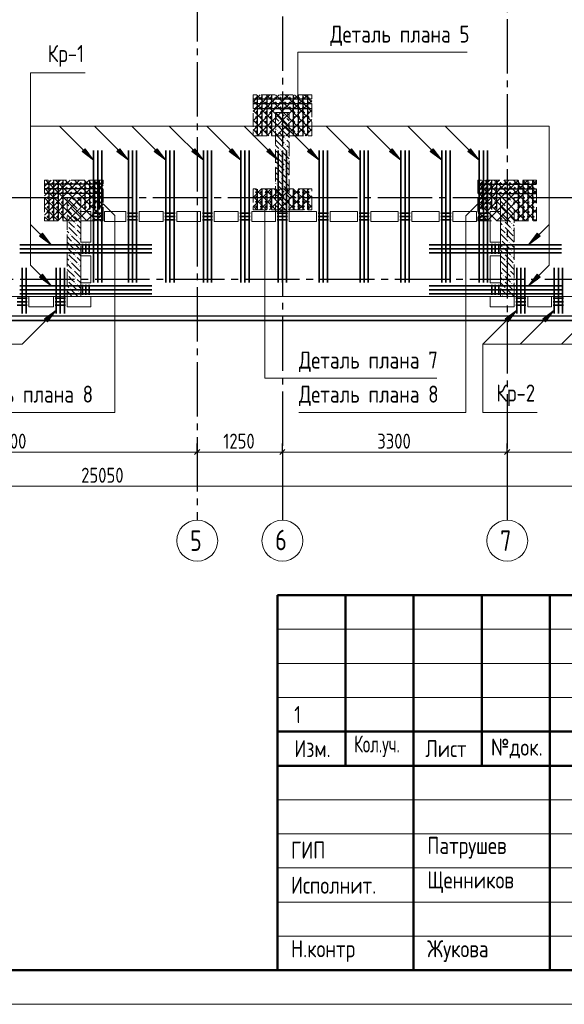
# Model space of a CAD drawing. Header units: millimetres. Extents: x 0 to 43617, y 0 to 59400.
# Tile 8 of 29: x 19218 to 27211, y 0 to 14442. Entities that reach past the tile are written whole.
import ezdxf

# ---------------------------------------------------------------- set-up
doc = ezdxf.new("R2010")
doc.units = ezdxf.units.MM
doc.linetypes.add('______2', pattern=[270, 200, -70])
doc.linetypes.add('______5', pattern=[1100, 800, -100, 100, -100])
for name, color, linetype, lineweight in [('S1 Стержни арматуры фон', 7, 'Continuous', 25), ('Standard', 7, 'Continuous', 25), ('Вспомогательная арматура', 7, 'Continuous', 25), ('ЖБ Пилон', 180, 'Continuous', 25), ('Оси', 40, '______5', 18), ('Позиционная метка номер позиции', 7, 'Continuous', 13), ('Поперечная арматура', 7, 'Continuous', 25), ('Поперечное армирование AW фон', 7, 'Continuous', 25), ('Примечания', 7, 'Continuous', 25)]:
    doc.layers.add(name, color=color, linetype=linetype, lineweight=lineweight)
doc.layers.add('ЖБ Перекрытие верхний уровень', color=7, linetype='Continuous', lineweight=25, true_color=0xe0e0ff)
doc.styles.add('GOST 2.304-81', font='txt')
doc.styles.add('ISOCPEUR', font='txt')

msp = doc.modelspace()

# ---------------------------------------------------------------- hatches: boundary and pattern name
at = {"layer": 'ЖБ Пилон', "linetype": 'Continuous', "lineweight": 18, "transparency": 33554687}
for points in [[(23114, 13013), (23121, 13020), (23127, 13013), (23121, 13007)], [(23034, 12933), (23041, 12940), (23047, 12933), (23041, 12927)], [(23154, 12893), (23161, 12900), (23167, 12893), (23161, 12887)], [(22994, 12813), (23001, 12820), (23007, 12813), (23001, 12807)], [(23074, 12813), (23081, 12820), (23087, 12813), (23081, 12807)], [(23114, 12693), (23121, 12700), (23127, 12693), (23121, 12687)], [(23114, 12613), (23121, 12620), (23127, 12613), (23121, 12607)], [(23034, 12533), (23041, 12540), (23047, 12533), (23041, 12527)], [(23154, 12493), (23161, 12500), (23167, 12493), (23161, 12487)], [(22994, 12413), (23001, 12420), (23007, 12413), (23001, 12407)], [(23074, 12413), (23081, 12420), (23087, 12413), (23081, 12407)], [(23114, 12293), (23121, 12300), (23127, 12293), (23121, 12287)], [(23034, 12133), (23041, 12140), (23047, 12133), (23041, 12127)], [(23114, 12213), (23121, 12220), (23127, 12213), (23121, 12207)], [(22994, 12013), (23001, 12020), (23007, 12013), (23001, 12007)], [(23074, 12013), (23081, 12020), (23087, 12013), (23081, 12007)], [(23154, 12093), (23161, 12100), (23167, 12093), (23161, 12087)], [(23114, 11893), (23121, 11900), (23127, 11893), (23121, 11887)], [(19914, 11813), (19921, 11820), (19927, 11813), (19921, 11807)], [(19954, 11693), (19961, 11700), (19967, 11693), (19961, 11687)], [(20034, 11773), (20041, 11780), (20047, 11773), (20041, 11767)], [(23034, 11733), (23041, 11740), (23047, 11733), (23041, 11727)], [(23114, 11813), (23121, 11820), (23127, 11813), (23121, 11807)], [(23154, 11693), (23161, 11700), (23167, 11693), (23161, 11687)], [(26314, 11813), (26321, 11820), (26327, 11813), (26321, 11807)], [(26354, 11693), (26361, 11700), (26367, 11693), (26361, 11687)], [(26434, 11773), (26441, 11780), (26447, 11773), (26441, 11767)], [(19994, 11573), (20001, 11580), (20007, 11573), (20001, 11567)], [(20074, 11653), (20081, 11660), (20087, 11653), (20081, 11647)], [(26274, 11613), (26281, 11620), (26287, 11613), (26281, 11607)], [(26394, 11573), (26401, 11580), (26407, 11573), (26401, 11567)], [(19914, 11493), (19921, 11500), (19927, 11493), (19921, 11487)], [(19914, 11413), (19921, 11420), (19927, 11413), (19921, 11407)], [(20034, 11453), (20041, 11460), (20047, 11453), (20041, 11447)], [(26314, 11493), (26321, 11500), (26327, 11493), (26321, 11487)], [(26314, 11413), (26321, 11420), (26327, 11413), (26321, 11407)], [(26434, 11453), (26441, 11460), (26447, 11453), (26441, 11447)], [(19954, 11293), (19961, 11300), (19967, 11293), (19961, 11287)], [(20034, 11373), (20041, 11380), (20047, 11373), (20041, 11367)], [(26354, 11293), (26361, 11300), (26367, 11293), (26361, 11287)], [(26434, 11373), (26441, 11380), (26447, 11373), (26441, 11367)], [(19994, 11173), (20001, 11180), (20007, 11173), (20001, 11167)], [(20074, 11253), (20081, 11260), (20087, 11253), (20081, 11247)], [(26274, 11213), (26281, 11220), (26287, 11213), (26281, 11207)], [(26394, 11173), (26401, 11180), (26407, 11173), (26401, 11167)], [(19914, 11093), (19921, 11100), (19927, 11093), (19921, 11087)], [(19914, 11013), (19921, 11020), (19927, 11013), (19921, 11007)], [(20034, 11053), (20041, 11060), (20047, 11053), (20041, 11047)], [(20034, 10973), (20041, 10980), (20047, 10973), (20041, 10967)], [(26314, 11093), (26321, 11100), (26327, 11093), (26321, 11087)], [(26314, 11013), (26321, 11020), (26327, 11013), (26321, 11007)], [(26434, 11053), (26441, 11060), (26447, 11053), (26441, 11047)], [(26434, 10973), (26441, 10980), (26447, 10973), (26441, 10967)], [(19954, 10893), (19961, 10900), (19967, 10893), (19961, 10887)], [(20074, 10853), (20081, 10860), (20087, 10853), (20081, 10847)], [(26354, 10893), (26361, 10900), (26367, 10893), (26361, 10887)], [(19914, 10693), (19921, 10700), (19927, 10693), (19921, 10687)], [(19994, 10773), (20001, 10780), (20007, 10773), (20001, 10767)], [(26274, 10813), (26281, 10820), (26287, 10813), (26281, 10807)], [(26314, 10693), (26321, 10700), (26327, 10693), (26321, 10687)], [(26394, 10773), (26401, 10780), (26407, 10773), (26401, 10767)], [(19914, 10613), (19921, 10620), (19927, 10613), (19921, 10607)], [(20034, 10653), (20041, 10660), (20047, 10653), (20041, 10647)], [(20034, 10573), (20041, 10580), (20047, 10573), (20041, 10567)], [(26314, 10613), (26321, 10620), (26327, 10613), (26321, 10607)], [(26434, 10653), (26441, 10660), (26447, 10653), (26441, 10647)], [(26434, 10573), (26441, 10580), (26447, 10573), (26441, 10567)], [(19954, 10493), (19961, 10500), (19967, 10493), (19961, 10487)], [(20074, 10453), (20081, 10460), (20087, 10453), (20081, 10447)], [(26274, 10413), (26281, 10420), (26287, 10413), (26281, 10407)], [(26354, 10493), (26361, 10500), (26367, 10493), (26361, 10487)]]:
    msp.add_hatch(color=7, dxfattribs=at).paths.add_polyline_path(points, flags=16)
at = {"layer": 'Позиционная метка номер позиции', "linetype": 'Continuous', "lineweight": 13, "transparency": 33554687}
for points in [[(20177, 12549), (20304, 12379), (20134, 12506)], [(20687, 12549), (20814, 12379), (20644, 12506)], [(21237, 12549), (21364, 12379), (21194, 12506)], [(21787, 12549), (21914, 12379), (21744, 12506)], [(22337, 12549), (22464, 12379), (22294, 12506)], [(22887, 12549), (23014, 12379), (22844, 12506)], [(23487, 12549), (23614, 12379), (23444, 12506)], [(24087, 12549), (24214, 12379), (24044, 12506)], [(24687, 12549), (24814, 12379), (24644, 12506)], [(25287, 12549), (25414, 12379), (25244, 12506)], [(25837, 12549), (25964, 12379), (25794, 12506)], [(25837, 12549), (25964, 12379), (25794, 12506)], [(19552, 11310), (19679, 11140), (19509, 11267)], [(26857, 11267), (26687, 11140), (26814, 11310)], [(19552, 10710), (19679, 10540), (19509, 10667)], [(19552, 10710), (19679, 10540), (19509, 10667)], [(26857, 10667), (26687, 10540), (26814, 10710)], [(26857, 10667), (26687, 10540), (26814, 10710)], [(19584, 10055), (19754, 10182), (19627, 10012)], [(19584, 10055), (19754, 10182), (19627, 10012)], [(26344, 10055), (26514, 10182), (26387, 10012)], [(26894, 10055), (27064, 10182), (26937, 10012)]]:
    msp.add_hatch(color=7, dxfattribs=at).paths.add_polyline_path(points, flags=16)

# ---------------------------------------------------------------- linework, layer by layer
at = {"layer": 'S1 Стержни арматуры фон', "color": 7, "linetype": 'Continuous', "lineweight": 35, "transparency": 33554687}
for p, q in [((20304, 12524), (20304, 10586)), ((20304, 12524), (20304, 10586)), ((20364, 12524), (20364, 10586)), ((20364, 12524), (20364, 10586)), ((20424, 12524), (20424, 10586)), ((20424, 12524), (20424, 10586)), ((20814, 12524), (20814, 10586)), ((20814, 12524), (20814, 10586)), ((20874, 12524), (20874, 10586)), ((20874, 12524), (20874, 10586)), ((20934, 12524), (20934, 10586)), ((20934, 12524), (20934, 10586)), ((21364, 12524), (21364, 10586)), ((21364, 12524), (21364, 10586)), ((21424, 12524), (21424, 10586)), ((21424, 12524), (21424, 10586)), ((21484, 12524), (21484, 10586)), ((21484, 12524), (21484, 10586)), ((21914, 12524), (21914, 10586)), ((21914, 12524), (21914, 10586)), ((21974, 12524), (21974, 10586)), ((21974, 12524), (21974, 10586)), ((22034, 12524), (22034, 10586)), ((22034, 12524), (22034, 10586)), ((22464, 12524), (22464, 10586)), ((22464, 12524), (22464, 10586)), ((22524, 12524), (22524, 10586)), ((22524, 12524), (22524, 10586)), ((22584, 12524), (22584, 10586)), ((22584, 12524), (22584, 10586)), ((23014, 12524), (23014, 10586)), ((23014, 12524), (23014, 10586)), ((23074, 12524), (23074, 10586)), ((23074, 12524), (23074, 10586)), ((23134, 12524), (23134, 10586)), ((23134, 12524), (23134, 10586)), ((23614, 12524), (23614, 10586)), ((23614, 12524), (23614, 10586)), ((23674, 12524), (23674, 10586)), ((23674, 12524), (23674, 10586)), ((23734, 12524), (23734, 10586)), ((23734, 12524), (23734, 10586)), ((24214, 12524), (24214, 10586)), ((24214, 12524), (24214, 10586)), ((24274, 12524), (24274, 10586)), ((24274, 12524), (24274, 10586)), ((24334, 12524), (24334, 10586)), ((24334, 12524), (24334, 10586)), ((24814, 12524), (24814, 10586)), ((24814, 12524), (24814, 10586)), ((24874, 12524), (24874, 10586)), ((24874, 12524), (24874, 10586)), ((24934, 12524), (24934, 10586)), ((24934, 12524), (24934, 10586)), ((25414, 12524), (25414, 10586)), ((25414, 12524), (25414, 10586)), ((25474, 12524), (25474, 10586)), ((25474, 12524), (25474, 10586)), ((25534, 12524), (25534, 10586)), ((25534, 12524), (25534, 10586)), ((25964, 12524), (25964, 10586)), ((25964, 12524), (25964, 10586)), ((26024, 12524), (26024, 10586)), ((26024, 12524), (26024, 10586)), ((26084, 12524), (26084, 10586)), ((26084, 12524), (26084, 10586)), ((19220, 11140), (21158, 11140)), ((19220, 11140), (21158, 11140)), ((25230, 11140), (27168, 11140)), ((25230, 11140), (27168, 11140)), ((19220, 11080), (21158, 11080)), ((19220, 11080), (21158, 11080)), ((19220, 11020), (21158, 11020)), ((19220, 11020), (21158, 11020)), ((25230, 11080), (27168, 11080)), ((25230, 11080), (27168, 11080)), ((25230, 11020), (27168, 11020)), ((25230, 11020), (27168, 11020)), ((19254, 10130), (19254, 10802)), ((19314, 10130), (19314, 10802)), ((19754, 10130), (19754, 10802)), ((19814, 10130), (19814, 10802)), ((19874, 10130), (19874, 10802)), ((26514, 10130), (26514, 10802)), ((26574, 10130), (26574, 10802)), ((26634, 10130), (26634, 10802)), ((27064, 10130), (27064, 10802)), ((27124, 10130), (27124, 10802)), ((27184, 10130), (27184, 10802)), ((19220, 10540), (21158, 10540)), ((19220, 10540), (21158, 10540)), ((19220, 10480), (21158, 10480)), ((19220, 10480), (21158, 10480)), ((19220, 10420), (21158, 10420)), ((19220, 10420), (21158, 10420)), ((25230, 10540), (27168, 10540)), ((25230, 10540), (27168, 10540)), ((25230, 10480), (27168, 10480)), ((25230, 10480), (27168, 10480)), ((25230, 10420), (27168, 10420)), ((25230, 10420), (27168, 10420))]:
    msp.add_line(p, q, dxfattribs=at)
at = {"layer": 'Standard', "color": 7, "linetype": 'Continuous', "lineweight": 13, "transparency": 33554687}
for p, q in [((16324, 8100), (21824, 8100)), ((21824, 8100), (23074, 8100)), ((23074, 8100), (26374, 8100)), ((26374, 8100), (29674, 8100)), ((32974, 7600), (7924, 7600)), ((23000, 5500), (29500, 5500)), ((23000, 5000), (29500, 5000)), ((23000, 4500), (29500, 4500)), ((23000, 3000), (29500, 3000)), ((23000, 2500), (29500, 2500)), ((23000, 2500), (29500, 2500)), ((23000, 2000), (29500, 2000)), ((23000, 2000), (29500, 2000)), ((23000, 1500), (29500, 1500)), ((23000, 1000), (29500, 1000))]:
    msp.add_line(p, q, dxfattribs=at)
at = {"layer": 'Standard', "color": 7, "linetype": 'Continuous', "lineweight": 25, "transparency": 33554687}
for p, q in [((21786, 8063), (21861, 8138)), ((23036, 8063), (23111, 8138)), ((26336, 8063), (26411, 8138)), ((23000, 500), (41500, 500)), ((23000, 500), (41500, 500)), ((23000, 500), (41500, 500))]:
    msp.add_line(p, q, dxfattribs=at)
at = {"layer": 'Standard', "color": 251, "linetype": 'Continuous', "lineweight": -3, "true_color": 0x656565, "transparency": 33554687}
for p, q in [((21824, 8100), (21824, 8225)), ((21824, 8100), (21824, 7975)), ((21824, 8100), (21824, 7648)), ((23074, 8100), (23074, 8225)), ((23074, 8100), (23074, 7975)), ((23074, 8100), (23074, 7648)), ((26374, 8100), (26374, 8225)), ((26374, 8100), (26374, 7975)), ((26374, 8100), (26374, 7648))]:
    msp.add_line(p, q, dxfattribs=at)
at = {"layer": 'Standard', "color": 7, "linetype": 'Continuous', "lineweight": 50, "transparency": 33554687}
for p, q in [((23000, 500), (23000, 6000)), ((23000, 6000), (41500, 6000)), ((24000, 3500), (24000, 6000)), ((25000, 500), (25000, 6000)), ((26000, 3500), (26000, 6000)), ((27000, 500), (27000, 6000)), ((23000, 4000), (29500, 4000)), ((23000, 4000), (29500, 4000)), ((23000, 3500), (29500, 3500)), ((23000, 3500), (29500, 3500))]:
    msp.add_line(p, q, dxfattribs=at)
at = {"layer": 'Standard', "color": 7, "linetype": 'Continuous', "lineweight": 13, "transparency": 33554687}
msp.add_lwpolyline([(0, 0), (42000, 0), (42000, 59400), (0, 59400), (0, 0)], close=True, dxfattribs=at)
for points in [[(42000, 59400), (0, 59400), (0, 0), (42000, 0), (42000, 59400)], [(7674, 10380), (33074, 10380), (33074, 57220), (7674, 57220), (7674, 10380)]]:
    msp.add_lwpolyline(points, dxfattribs=at)
at = {"layer": 'Standard', "color": 7, "linetype": 'Continuous', "lineweight": 50, "transparency": 33554687}
msp.add_lwpolyline([(2000, 58900), (41500, 58900), (41500, 500), (2000, 500), (2000, 58900)], close=True, dxfattribs=at)
at = {"layer": 'Standard', "color": 254, "linetype": 'Continuous', "lineweight": 35, "true_color": 0xc4c4ff, "transparency": 33554687}
msp.add_lwpolyline([(7324, 10030), (33149, 10030), (33149, 57295), (7324, 57295), (7324, 10030)], dxfattribs=at)
at = {"layer": 'Standard', "color": 7, "linetype": 'Continuous', "lineweight": 25, "transparency": 33554687}
for points in [[(7394, 10100), (33074, 10100), (33074, 57220), (7394, 57220), (7394, 10100)], [(41500, 6000), (23000, 6000), (23000, 500), (41500, 500), (41500, 6000)]]:
    msp.add_lwpolyline(points, dxfattribs=at)
at = {"layer": 'Вспомогательная арматура', "color": 7, "linetype": 'Continuous', "lineweight": 25, "transparency": 33554687}
for p, q in [((22704, 13335), (22704, 12745)), ((22774, 13335), (22774, 12745)), ((22844, 13335), (22844, 12745)), ((22914, 13335), (22914, 12745)), ((23234, 13335), (23234, 12745)), ((23304, 13335), (23304, 12745)), ((23374, 13335), (23374, 12745)), ((23444, 13335), (23444, 12745)), ((22649, 13280), (23499, 13280)), ((22649, 13210), (23499, 13210)), ((22649, 13140), (23499, 13140)), ((20439, 12030), (19589, 12030)), ((19644, 12085), (19644, 11495)), ((19714, 12085), (19714, 11495)), ((19784, 12085), (19784, 11495)), ((19854, 12085), (19854, 11495)), ((20174, 12085), (20174, 11660)), ((20244, 12085), (20244, 11660)), ((20314, 12085), (20314, 11660)), ((20384, 12085), (20384, 11660)), ((25949, 12030), (26799, 12030)), ((26004, 12085), (26004, 11660)), ((26074, 12085), (26074, 11660)), ((26144, 12085), (26144, 11660)), ((26214, 12085), (26214, 11660)), ((26534, 12085), (26534, 11495)), ((26604, 12085), (26604, 11495)), ((26674, 12085), (26674, 11495)), ((26744, 12085), (26744, 11495)), ((20439, 11960), (19589, 11960)), ((20439, 11890), (19589, 11890)), ((22704, 11955), (22704, 11660)), ((22774, 11955), (22774, 11660)), ((22844, 11955), (22844, 11660)), ((22914, 11955), (22914, 11660)), ((23234, 11955), (23234, 11660)), ((23304, 11955), (23304, 11660)), ((23374, 11955), (23374, 11660)), ((23444, 11955), (23444, 11660)), ((25949, 11960), (26799, 11960)), ((25949, 11890), (26799, 11890))]:
    msp.add_line(p, q, dxfattribs=at)
at = {"layer": 'ЖБ Перекрытие верхний уровень', "color": 7, "linetype": 'Continuous', "lineweight": 18, "transparency": 33554687}
for p, q in [((20114, 11180), (20114, 11630)), ((20114, 11630), (20264, 11630)), ((20264, 11630), (20264, 11180)), ((20464, 11480), (20464, 11630)), ((20464, 11630), (20774, 11630)), ((20774, 11630), (20774, 11480)), ((20974, 11480), (20974, 11630)), ((20974, 11630), (21324, 11630)), ((21324, 11630), (21324, 11480)), ((21524, 11480), (21524, 11630)), ((21524, 11630), (21874, 11630)), ((21874, 11630), (21874, 11480)), ((22074, 11480), (22074, 11630)), ((22074, 11630), (22424, 11630)), ((22424, 11630), (22424, 11480)), ((22624, 11480), (22624, 11630)), ((22624, 11630), (22974, 11630)), ((22974, 11630), (22974, 11480)), ((23174, 11480), (23174, 11630)), ((23174, 11630), (23574, 11630)), ((23574, 11630), (23574, 11480)), ((23774, 11480), (23774, 11630)), ((23774, 11630), (24174, 11630)), ((24174, 11630), (24174, 11480)), ((24374, 11480), (24374, 11630)), ((24374, 11630), (24774, 11630)), ((24774, 11630), (24774, 11480)), ((24974, 11480), (24974, 11630)), ((24974, 11630), (25374, 11630)), ((25374, 11630), (25374, 11480)), ((25574, 11480), (25574, 11630)), ((25574, 11630), (25924, 11630)), ((25924, 11630), (25924, 11480)), ((26124, 11180), (26124, 11630)), ((26124, 11630), (26274, 11630)), ((26274, 11630), (26274, 11180)), ((20774, 11480), (20464, 11480)), ((21324, 11480), (20974, 11480)), ((21874, 11480), (21524, 11480)), ((22424, 11480), (22074, 11480)), ((22974, 11480), (22624, 11480)), ((23574, 11480), (23174, 11480)), ((24174, 11480), (23774, 11480)), ((24774, 11480), (24374, 11480)), ((25374, 11480), (24974, 11480)), ((25924, 11480), (25574, 11480)), ((20264, 11180), (20114, 11180)), ((26274, 11180), (26124, 11180)), ((20114, 10580), (20114, 10980)), ((20114, 10980), (20264, 10980)), ((20264, 10980), (20264, 10580)), ((26124, 10580), (26124, 10980)), ((26124, 10980), (26274, 10980)), ((26274, 10980), (26274, 10580)), ((20264, 10580), (20114, 10580)), ((26274, 10580), (26124, 10580)), ((19354, 10230), (19354, 10380)), ((19354, 10380), (19714, 10380)), ((19714, 10380), (19714, 10230)), ((19914, 10230), (19914, 10380)), ((19914, 10380), (20264, 10380)), ((20264, 10380), (20264, 10230)), ((26124, 10230), (26124, 10380)), ((26124, 10380), (26474, 10380)), ((26474, 10380), (26474, 10230)), ((26674, 10230), (26674, 10380)), ((26674, 10380), (27024, 10380)), ((27024, 10380), (27024, 10230)), ((19714, 10230), (19354, 10230)), ((20264, 10230), (19914, 10230)), ((26474, 10230), (26124, 10230)), ((27024, 10230), (26674, 10230)), ((18094, 10100), (33074, 10100))]:
    msp.add_line(p, q, dxfattribs=at)
at = {"layer": 'ЖБ Пилон', "color": 253, "linetype": '______2', "lineweight": 13, "true_color": 0xa0a0a0, "transparency": 33554687}
for p, q in [((22974, 13080), (22974, 11630)), ((23174, 13080), (22974, 13080)), ((23174, 11630), (23174, 13080)), ((19914, 11830), (19914, 10380)), ((20114, 11830), (19914, 11830)), ((20114, 10380), (20114, 11830)), ((26274, 11830), (26274, 10380)), ((26474, 11830), (26274, 11830)), ((26474, 10380), (26474, 11830)), ((22974, 11630), (23174, 11630)), ((19914, 10380), (20114, 10380)), ((26274, 10380), (26474, 10380))]:
    msp.add_line(p, q, dxfattribs=at)
at = {"layer": 'ЖБ Пилон', "color": 9, "linetype": 'Continuous', "lineweight": 18, "true_color": 0xc7c7c7, "transparency": 33554687}
for p, q in [((22974, 13080), (23021, 13033)), ((22974, 13000), (23021, 12953)), ((23021, 13033), (23141, 12913)), ((23054, 13080), (23101, 13033)), ((23174, 13040), (23141, 13073)), ((23021, 12873), (22981, 12913)), ((23061, 12833), (23021, 12873)), ((23061, 12913), (23174, 12800)), ((23141, 12993), (23174, 12960)), ((22974, 12840), (22981, 12833)), ((23021, 12713), (22974, 12760)), ((23021, 12793), (23101, 12713)), ((23021, 12713), (23101, 12633)), ((23101, 12793), (23174, 12720)), ((22974, 12680), (23021, 12633)), ((22974, 12600), (23021, 12553)), ((23021, 12633), (23141, 12513)), ((23174, 12640), (23141, 12673)), ((23141, 12593), (23174, 12560)), ((22974, 12440), (22981, 12433)), ((23021, 12473), (22981, 12513)), ((23061, 12433), (23021, 12473)), ((23061, 12513), (23174, 12400)), ((23021, 12313), (22974, 12360)), ((22974, 12280), (23021, 12233)), ((23021, 12393), (23101, 12313)), ((23021, 12313), (23101, 12233)), ((23101, 12393), (23174, 12320)), ((22974, 12200), (23021, 12153)), ((23021, 12233), (23141, 12113)), ((23174, 12240), (23141, 12273)), ((23141, 12193), (23174, 12160)), ((22974, 12040), (22981, 12033)), ((23021, 12073), (22981, 12113)), ((23061, 12033), (23021, 12073)), ((23021, 11993), (23101, 11913)), ((23061, 12113), (23174, 12000)), ((23101, 11993), (23174, 11920)), ((23021, 11913), (22974, 11960)), ((22974, 11880), (23021, 11833)), ((23021, 11913), (23101, 11833)), ((23174, 11840), (23141, 11873)), ((19914, 11740), (19941, 11713)), ((19941, 11793), (20061, 11673)), ((20021, 11793), (19984, 11830)), ((20061, 11753), (20114, 11700)), ((20064, 11830), (20114, 11780)), ((22974, 11800), (23021, 11753)), ((23021, 11673), (22981, 11713)), ((23021, 11833), (23141, 11713)), ((23061, 11713), (23144, 11630)), ((23141, 11793), (23174, 11760)), ((26274, 11780), (26341, 11713)), ((26274, 11700), (26381, 11593)), ((26341, 11793), (26461, 11673)), ((26421, 11793), (26384, 11830)), ((26461, 11753), (26474, 11740)), ((26464, 11830), (26474, 11820)), ((19914, 11660), (19981, 11593)), ((19914, 11580), (20021, 11473)), ((19981, 11673), (20101, 11553)), ((20114, 11620), (20101, 11633)), ((22974, 11640), (22981, 11633)), ((23061, 11633), (23021, 11673)), ((26301, 11593), (26421, 11473)), ((26381, 11673), (26474, 11580)), ((19981, 11433), (19941, 11473)), ((20021, 11393), (19981, 11433)), ((20114, 11460), (20021, 11553)), ((20061, 11433), (20114, 11380)), ((26274, 11540), (26301, 11513)), ((26274, 11460), (26301, 11433)), ((26381, 11433), (26341, 11473)), ((26421, 11393), (26381, 11433)), ((26474, 11500), (26421, 11553)), ((26461, 11433), (26474, 11420)), ((19914, 11340), (19941, 11313)), ((19941, 11393), (20061, 11273)), ((19981, 11273), (20101, 11153)), ((20061, 11353), (20114, 11300)), ((26274, 11380), (26341, 11313)), ((26274, 11300), (26381, 11193)), ((26341, 11393), (26461, 11273)), ((26381, 11273), (26474, 11180)), ((26461, 11353), (26474, 11340)), ((19914, 11260), (19981, 11193)), ((19914, 11180), (20021, 11073)), ((20114, 11060), (20021, 11153)), ((20114, 11220), (20101, 11233)), ((26274, 11140), (26301, 11113)), ((26301, 11193), (26421, 11073)), ((26474, 11100), (26421, 11153)), ((19981, 11033), (19941, 11073)), ((19941, 10993), (20061, 10873)), ((20021, 10993), (19981, 11033)), ((20061, 11033), (20114, 10980)), ((26274, 11060), (26301, 11033)), ((26274, 10980), (26341, 10913)), ((26381, 11033), (26341, 11073)), ((26341, 10993), (26461, 10873)), ((26421, 10993), (26381, 11033)), ((26461, 11033), (26474, 11020)), ((19914, 10940), (19941, 10913)), ((19914, 10860), (19981, 10793)), ((19981, 10873), (20101, 10753)), ((20061, 10953), (20114, 10900)), ((20114, 10820), (20101, 10833)), ((26274, 10900), (26381, 10793)), ((26381, 10873), (26474, 10780)), ((26461, 10953), (26474, 10940)), ((19914, 10780), (20021, 10673)), ((20114, 10660), (20021, 10753)), ((26274, 10740), (26301, 10713)), ((26301, 10793), (26421, 10673)), ((26474, 10700), (26421, 10753)), ((19981, 10633), (19941, 10673)), ((19941, 10593), (20061, 10473)), ((20021, 10593), (19981, 10633)), ((20061, 10633), (20114, 10580)), ((20061, 10553), (20114, 10500)), ((26274, 10660), (26301, 10633)), ((26274, 10580), (26341, 10513)), ((26381, 10633), (26341, 10673)), ((26341, 10593), (26461, 10473)), ((26421, 10593), (26381, 10633)), ((26461, 10633), (26474, 10620)), ((26461, 10553), (26474, 10540)), ((19914, 10540), (19941, 10513)), ((19914, 10460), (19981, 10393)), ((19981, 10473), (20074, 10380)), ((20114, 10420), (20101, 10433)), ((26274, 10500), (26381, 10393)), ((26381, 10473), (26474, 10380)), ((19914, 10380), (19914, 10380)), ((26301, 10393), (26314, 10380))]:
    msp.add_line(p, q, dxfattribs=at)
at = {"layer": 'Оси', "color": 8, "linetype": '______5', "lineweight": -3, "transparency": 33554687}
for p, q in [((21824, 57820), (21824, 7100)), ((23074, 50790), (23074, 7100)), ((26374, 50750), (26374, 7100)), ((34074, 11830), (4600, 11830)), ((33224, 10630), (4600, 10630))]:
    msp.add_line(p, q, dxfattribs=at)
at = {"layer": 'Оси', "color": 7, "linetype": 'Continuous', "lineweight": 13, "transparency": 33554687}
for centre in [(21824, 6800), (23074, 6800), (26374, 6800)]:
    msp.add_circle(centre, 300, dxfattribs=at)
at = {"layer": 'Позиционная метка номер позиции', "color": 7, "linetype": 'Continuous', "lineweight": 13, "transparency": 33554687}
for p, q in [((20304, 12379), (19804, 12879)), ((20814, 12379), (20314, 12879)), ((21364, 12379), (20864, 12879)), ((21914, 12379), (21414, 12879)), ((22464, 12379), (21964, 12879)), ((23014, 12379), (22514, 12879)), ((23614, 12379), (23114, 12879)), ((24214, 12379), (23714, 12879)), ((24814, 12379), (24314, 12879)), ((25414, 12379), (24914, 12879)), ((25964, 12379), (25464, 12879)), ((20134, 12506), (20177, 12549)), ((20304, 12379), (20134, 12506)), ((20156, 12527), (20145, 12538)), ((20177, 12549), (20304, 12379)), ((20644, 12506), (20687, 12549)), ((20814, 12379), (20644, 12506)), ((20666, 12527), (20655, 12538)), ((20687, 12549), (20814, 12379)), ((21194, 12506), (21237, 12549)), ((21364, 12379), (21194, 12506)), ((21216, 12527), (21205, 12538)), ((21237, 12549), (21364, 12379)), ((21744, 12506), (21787, 12549)), ((21914, 12379), (21744, 12506)), ((21766, 12527), (21755, 12538)), ((21787, 12549), (21914, 12379)), ((22294, 12506), (22337, 12549)), ((22464, 12379), (22294, 12506)), ((22316, 12527), (22305, 12538)), ((22337, 12549), (22464, 12379)), ((22844, 12506), (22887, 12549)), ((23014, 12379), (22844, 12506)), ((22866, 12527), (22855, 12538)), ((22887, 12549), (23014, 12379)), ((23444, 12506), (23487, 12549)), ((23614, 12379), (23444, 12506)), ((23466, 12527), (23455, 12538)), ((23487, 12549), (23614, 12379)), ((24044, 12506), (24087, 12549)), ((24214, 12379), (24044, 12506)), ((24066, 12527), (24055, 12538)), ((24087, 12549), (24214, 12379)), ((24644, 12506), (24687, 12549)), ((24814, 12379), (24644, 12506)), ((24666, 12527), (24655, 12538)), ((24687, 12549), (24814, 12379)), ((25244, 12506), (25287, 12549)), ((25414, 12379), (25244, 12506)), ((25266, 12527), (25255, 12538)), ((25287, 12549), (25414, 12379)), ((25794, 12506), (25837, 12549)), ((25794, 12506), (25837, 12549)), ((25964, 12379), (25794, 12506)), ((25964, 12379), (25794, 12506)), ((25816, 12527), (25805, 12538)), ((25816, 12527), (25805, 12538)), ((25837, 12549), (25964, 12379)), ((25837, 12549), (25964, 12379)), ((20304, 12379), (20304, 12379)), ((20304, 12379), (20304, 12379)), ((20304, 12379), (20304, 12379)), ((20814, 12379), (20814, 12379)), ((20814, 12379), (20814, 12379)), ((20814, 12379), (20814, 12379)), ((21364, 12379), (21364, 12379)), ((21364, 12379), (21364, 12379)), ((21364, 12379), (21364, 12379)), ((21914, 12379), (21914, 12379)), ((21914, 12379), (21914, 12379)), ((21914, 12379), (21914, 12379)), ((22464, 12379), (22464, 12379)), ((22464, 12379), (22464, 12379)), ((22464, 12379), (22464, 12379)), ((23014, 12379), (23014, 12379)), ((23014, 12379), (23014, 12379)), ((23014, 12379), (23014, 12379)), ((23614, 12379), (23614, 12379)), ((23614, 12379), (23614, 12379)), ((23614, 12379), (23614, 12379)), ((24214, 12379), (24214, 12379)), ((24214, 12379), (24214, 12379)), ((24214, 12379), (24214, 12379)), ((24814, 12379), (24814, 12379)), ((24814, 12379), (24814, 12379)), ((24814, 12379), (24814, 12379)), ((25414, 12379), (25414, 12379)), ((25414, 12379), (25414, 12379)), ((25414, 12379), (25414, 12379)), ((25964, 12379), (25964, 12379)), ((25964, 12379), (25964, 12379)), ((25964, 12379), (25964, 12379)), ((25964, 12379), (25964, 12379)), ((25964, 12379), (25964, 12379)), ((25964, 12379), (25964, 12379)), ((19679, 11140), (19379, 11440)), ((26687, 11140), (26987, 11440)), ((19509, 11267), (19552, 11310)), ((19679, 11140), (19509, 11267)), ((19530, 11289), (19520, 11299)), ((19552, 11310), (19679, 11140)), ((26687, 11140), (26814, 11310)), ((26857, 11267), (26687, 11140)), ((26814, 11310), (26857, 11267)), ((26836, 11289), (26846, 11299)), ((19679, 11140), (19679, 11140)), ((19679, 11140), (19679, 11140)), ((19679, 11140), (19679, 11140)), ((26687, 11140), (26687, 11140)), ((26687, 11140), (26687, 11140)), ((26687, 11140), (26687, 11140)), ((19679, 10540), (19379, 10840)), ((26687, 10540), (26987, 10840)), ((19509, 10667), (19552, 10710)), ((19509, 10667), (19552, 10710)), ((19530, 10689), (19520, 10699)), ((19530, 10689), (19520, 10699)), ((19552, 10710), (19679, 10540)), ((19552, 10710), (19679, 10540)), ((26687, 10540), (26814, 10710)), ((26687, 10540), (26814, 10710)), ((26814, 10710), (26857, 10667)), ((26814, 10710), (26857, 10667)), ((26836, 10689), (26846, 10699)), ((26836, 10689), (26846, 10699)), ((19679, 10540), (19509, 10667)), ((19679, 10540), (19509, 10667)), ((26857, 10667), (26687, 10540)), ((26857, 10667), (26687, 10540)), ((19679, 10540), (19679, 10540)), ((19679, 10540), (19679, 10540)), ((19679, 10540), (19679, 10540)), ((19679, 10540), (19679, 10540)), ((19679, 10540), (19679, 10540)), ((19679, 10540), (19679, 10540)), ((26687, 10540), (26687, 10540)), ((26687, 10540), (26687, 10540)), ((26687, 10540), (26687, 10540)), ((26687, 10540), (26687, 10540)), ((26687, 10540), (26687, 10540)), ((26687, 10540), (26687, 10540)), ((19754, 10182), (19254, 9682)), ((19584, 10055), (19754, 10182)), ((19584, 10055), (19754, 10182)), ((19754, 10182), (19627, 10012)), ((19754, 10182), (19627, 10012)), ((19754, 10182), (19754, 10182)), ((19754, 10182), (19754, 10182)), ((19754, 10182), (19754, 10182)), ((19754, 10182), (19754, 10182)), ((19754, 10182), (19754, 10182)), ((19754, 10182), (19754, 10182)), ((26514, 10182), (26014, 9682)), ((26344, 10055), (26514, 10182)), ((26514, 10182), (26387, 10012)), ((26514, 10182), (26514, 10182)), ((26514, 10182), (26514, 10182)), ((26514, 10182), (26514, 10182)), ((27064, 10182), (26564, 9682)), ((26894, 10055), (27064, 10182)), ((27064, 10182), (26937, 10012)), ((27064, 10182), (27064, 10182)), ((27064, 10182), (27064, 10182)), ((27064, 10182), (27064, 10182)), ((27669, 10182), (27169, 9682)), ((19627, 10012), (19584, 10055)), ((19627, 10012), (19584, 10055)), ((19606, 10033), (19595, 10023)), ((19606, 10033), (19595, 10023)), ((26387, 10012), (26344, 10055)), ((26366, 10033), (26355, 10023)), ((26937, 10012), (26894, 10055)), ((26916, 10033), (26905, 10023))]:
    msp.add_line(p, q, dxfattribs=at)
for points in [[(19679, 10540), (19379, 10840), (19379, 13660), (20179, 13660)], [(25964, 12379), (25464, 12879), (19379, 12879), (19379, 13660), (20179, 13660)], [(26687, 10540), (26987, 10840), (26987, 12879), (19379, 12879), (19379, 13660), (20179, 13660)], [(19754, 10182), (19254, 9682), (18118, 9682), (14881, 12918), (14081, 12918)], [(29414, 10182), (28914, 9682), (26014, 9682), (26014, 8682), (26814, 8682)]]:
    msp.add_lwpolyline(points, dxfattribs=at)
at = {"layer": 'Поперечная арматура', "color": 7, "linetype": 'Continuous', "lineweight": 50, "transparency": 33554687}
for centre in [(22694, 13290), (22764, 13290), (22834, 13290), (22904, 13290), (22974, 13290), (23044, 13290), (23114, 13290), (23184, 13290), (23244, 13290), (23314, 13290), (23384, 13290), (23454, 13290), (22694, 13220), (22694, 13150), (22764, 13220), (22764, 13150), (22834, 13220), (22834, 13150), (22904, 13220), (22904, 13150), (22974, 13220), (22974, 13150), (23044, 13220), (23044, 13150), (23114, 13220), (23114, 13150), (23184, 13220), (23184, 13150), (23244, 13220), (23244, 13150), (23314, 13220), (23314, 13150), (23384, 13220), (23384, 13150), (23454, 13220), (23454, 13150), (22694, 13080), (22694, 13010), (22764, 13080), (22764, 13010), (22834, 13080), (22834, 13010), (22904, 13080), (22904, 13010), (23244, 13080), (23244, 13010), (23314, 13080), (23314, 13010), (23384, 13080), (23384, 13010), (23454, 13080), (23454, 13010), (22694, 12940), (22694, 12870), (22764, 12940), (22764, 12870), (22834, 12940), (22834, 12870), (22904, 12940), (22904, 12870), (23244, 12940), (23244, 12870), (23314, 12940), (23314, 12870), (23384, 12940), (23384, 12870), (23454, 12940), (23454, 12870), (22694, 12800), (22764, 12800), (22834, 12800), (22904, 12800), (23244, 12800), (23314, 12800), (23384, 12800), (23454, 12800), (19634, 12040), (19704, 12040), (19774, 12040), (19844, 12040), (19904, 12040), (19974, 12040), (20044, 12040), (20114, 12040), (20184, 12040), (20254, 12040), (20324, 12040), (20394, 12040), (25994, 12040), (26064, 12040), (26134, 12040), (26204, 12040), (26274, 12040), (26344, 12040), (26414, 12040), (26484, 12040), (26544, 12040), (26614, 12040), (26684, 12040), (26754, 12040), (19634, 11970), (19634, 11900), (19704, 11970), (19704, 11900), (19774, 11970), (19774, 11900), (19844, 11970), (19844, 11900), (19904, 11970), (19904, 11900), (19974, 11970), (19974, 11900), (20044, 11970), (20044, 11900), (20114, 11970), (20114, 11900), (20184, 11970), (20184, 11900), (20254, 11970), (20254, 11900), (20324, 11970), (20324, 11900), (20394, 11970), (20394, 11900), (22694, 11910), (22694, 11840), (22764, 11910), (22764, 11840), (22834, 11910), (22834, 11840), (22904, 11910), (22904, 11840), (23244, 11910), (23244, 11840), (23314, 11910), (23314, 11840), (23384, 11910), (23384, 11840), (23454, 11910), (23454, 11840), (25994, 11970), (25994, 11900), (26064, 11970), (26064, 11900), (26134, 11970), (26134, 11900), (26204, 11970), (26204, 11900), (26274, 11970), (26274, 11900), (26344, 11970), (26344, 11900), (26414, 11970), (26414, 11900), (26484, 11970), (26484, 11900), (26544, 11970), (26544, 11900), (26614, 11970), (26614, 11900), (26684, 11970), (26684, 11900), (26754, 11970), (26754, 11900), (19634, 11830), (19634, 11760), (19704, 11830), (19704, 11760), (19774, 11830), (19774, 11760), (19844, 11830), (19844, 11760), (20184, 11830), (20184, 11760), (20254, 11830), (20254, 11760), (20324, 11830), (20324, 11760), (20394, 11830), (20394, 11760), (22694, 11770), (22694, 11700), (22764, 11770), (22764, 11700), (22834, 11770), (22834, 11700), (22904, 11770), (22904, 11700), (23244, 11770), (23244, 11700), (23314, 11770), (23314, 11700), (23384, 11770), (23384, 11700), (23454, 11770), (23454, 11700), (25994, 11830), (25994, 11760), (26064, 11830), (26064, 11760), (26134, 11830), (26134, 11760), (26204, 11830), (26204, 11760), (26544, 11830), (26544, 11760), (26614, 11830), (26614, 11760), (26684, 11830), (26684, 11760), (26754, 11830), (26754, 11760), (19634, 11690), (19634, 11620), (19634, 11550), (19704, 11690), (19704, 11620), (19704, 11550), (19774, 11690), (19774, 11620), (19774, 11550), (19844, 11690), (19844, 11620), (19844, 11550), (20184, 11690), (20254, 11690), (20324, 11690), (20394, 11690), (25994, 11690), (26064, 11690), (26134, 11690), (26204, 11690), (26544, 11690), (26544, 11620), (26544, 11550), (26614, 11690), (26614, 11620), (26614, 11550), (26684, 11690), (26684, 11620), (26684, 11550), (26754, 11690), (26754, 11620), (26754, 11550)]:
    msp.add_circle(centre, 5, dxfattribs=at)
at = {"layer": 'Поперечное армирование AW фон', "color": 7, "linetype": 'Continuous', "lineweight": 35, "transparency": 33554687}
for p, q in [((20289, 11605), (20439, 11605)), ((20289, 11555), (20439, 11555)), ((20799, 11605), (20949, 11605)), ((20799, 11555), (20949, 11555)), ((21349, 11605), (21499, 11605)), ((21349, 11555), (21499, 11555)), ((21899, 11605), (22049, 11605)), ((21899, 11555), (22049, 11555)), ((22449, 11605), (22599, 11605)), ((22449, 11555), (22599, 11555)), ((22999, 11605), (23149, 11605)), ((22999, 11555), (23149, 11555)), ((23599, 11605), (23749, 11605)), ((23599, 11555), (23749, 11555)), ((24199, 11605), (24349, 11605)), ((24199, 11555), (24349, 11555)), ((24799, 11605), (24949, 11605)), ((24799, 11555), (24949, 11555)), ((25399, 11605), (25549, 11605)), ((25399, 11555), (25549, 11555)), ((25949, 11605), (26099, 11605)), ((25949, 11555), (26099, 11555)), ((20289, 11505), (20439, 11505)), ((20799, 11505), (20949, 11505)), ((21349, 11505), (21499, 11505)), ((21899, 11505), (22049, 11505)), ((22449, 11505), (22599, 11505)), ((22999, 11505), (23149, 11505)), ((23599, 11505), (23749, 11505)), ((24199, 11505), (24349, 11505)), ((24799, 11505), (24949, 11505)), ((25399, 11505), (25549, 11505)), ((25949, 11505), (26099, 11505)), ((20139, 11155), (20139, 11005)), ((20189, 11155), (20189, 11005)), ((20239, 11155), (20239, 11005)), ((26149, 11155), (26149, 11005)), ((26199, 11155), (26199, 11005)), ((26249, 11155), (26249, 11005)), ((20139, 10555), (20139, 10405)), ((20189, 10555), (20189, 10405)), ((20239, 10555), (20239, 10405)), ((26149, 10555), (26149, 10405)), ((26199, 10555), (26199, 10405)), ((26249, 10555), (26249, 10405)), ((19329, 10355), (19179, 10355)), ((19329, 10305), (19179, 10305)), ((19329, 10255), (19179, 10255)), ((19889, 10355), (19739, 10355)), ((19889, 10305), (19739, 10305)), ((19889, 10255), (19739, 10255)), ((26649, 10355), (26499, 10355)), ((26649, 10305), (26499, 10305)), ((26649, 10255), (26499, 10255)), ((27199, 10355), (27049, 10355)), ((27199, 10305), (27049, 10305)), ((27199, 10255), (27049, 10255))]:
    msp.add_line(p, q, dxfattribs=at)
at = {"layer": 'Примечания', "color": 252, "linetype": 'Continuous', "lineweight": 13, "true_color": 0x8f8f8f, "transparency": 33554687}
for p, q in [((22644, 13236), (22748, 13340)), ((22644, 13096), (22888, 13340)), ((22694, 13340), (23001, 13033)), ((22721, 13033), (23028, 13340)), ((22834, 13340), (23141, 13033)), ((22861, 13033), (23168, 13340)), ((22974, 13340), (23281, 13033)), ((23001, 13033), (23308, 13340)), ((23114, 13340), (23421, 13033)), ((23141, 13033), (23421, 13313)), ((23254, 13340), (23421, 13173)), ((23394, 13340), (23421, 13313)), ((23421, 13313), (23448, 13340)), ((23421, 13313), (23504, 13230)), ((22644, 13250), (22861, 13033)), ((23281, 13033), (23421, 13173)), ((23421, 13173), (23504, 13256)), ((23421, 13173), (23504, 13090)), ((22644, 13110), (22721, 13033)), ((22644, 12956), (22721, 13033)), ((22644, 12816), (22861, 13033)), ((22708, 12740), (23001, 13033)), ((22721, 13033), (23014, 12740)), ((22848, 12740), (23141, 13033)), ((22861, 13033), (23154, 12740)), ((22988, 12740), (23281, 13033)), ((23001, 13033), (23294, 12740)), ((23128, 12740), (23421, 13033)), ((23141, 13033), (23421, 12753)), ((23281, 13033), (23421, 12893)), ((23421, 13033), (23504, 13116)), ((23421, 13033), (23504, 12950)), ((22644, 12970), (22874, 12740)), ((23268, 12740), (23421, 12893)), ((23421, 12893), (23504, 12976)), ((23421, 12893), (23504, 12810)), ((22644, 12830), (22734, 12740)), ((23408, 12740), (23421, 12753)), ((23421, 12753), (23504, 12836)), ((23421, 12753), (23434, 12740)), ((19584, 11996), (19678, 12090)), ((19584, 11856), (19818, 12090)), ((19584, 11716), (19958, 12090)), ((19604, 12090), (20061, 11633)), ((19641, 11633), (20098, 12090)), ((19744, 12090), (20201, 11633)), ((19781, 11633), (20238, 12090)), ((19884, 12090), (20341, 11633)), ((19921, 11633), (20378, 12090)), ((20024, 12090), (20444, 11670)), ((20061, 11633), (20444, 12016)), ((20164, 12090), (20444, 11810)), ((20304, 12090), (20444, 11950)), ((25944, 12056), (25978, 12090)), ((25944, 11916), (26118, 12090)), ((25944, 11776), (26221, 12053)), ((25944, 12050), (26221, 11773)), ((26044, 12090), (26221, 11913)), ((26184, 12090), (26221, 12053)), ((26221, 12053), (26258, 12090)), ((26221, 11913), (26398, 12090)), ((26221, 11773), (26538, 12090)), ((26221, 11633), (26678, 12090)), ((26221, 12053), (26641, 11633)), ((26324, 12090), (26781, 11633)), ((26361, 11633), (26804, 12076)), ((26464, 12090), (26804, 11750)), ((26604, 12090), (26804, 11890)), ((26744, 12090), (26804, 12030)), ((19584, 11970), (19921, 11633)), ((20201, 11633), (20444, 11876)), ((22644, 11836), (22768, 11960)), ((22644, 11696), (22908, 11960)), ((22644, 11850), (22839, 11655)), ((22674, 11960), (22979, 11655)), ((22743, 11655), (23048, 11960)), ((22814, 11960), (23119, 11655)), ((22883, 11655), (23188, 11960)), ((22954, 11960), (23259, 11655)), ((23023, 11655), (23328, 11960)), ((23094, 11960), (23399, 11655)), ((23163, 11655), (23421, 11913)), ((23234, 11960), (23421, 11773)), ((23374, 11960), (23421, 11913)), ((23421, 11913), (23468, 11960)), ((23421, 11913), (23504, 11830)), ((23421, 11773), (23504, 11856)), ((25944, 11636), (26221, 11913)), ((25944, 11910), (26221, 11633)), ((26221, 11913), (26501, 11633)), ((26501, 11633), (26804, 11936)), ((19584, 11830), (19781, 11633)), ((20341, 11633), (20444, 11736)), ((22644, 11710), (22699, 11655)), ((23303, 11655), (23421, 11773)), ((23421, 11773), (23504, 11690)), ((23443, 11655), (23504, 11716)), ((25944, 11770), (26081, 11633)), ((26081, 11633), (26221, 11773)), ((26221, 11773), (26361, 11633)), ((26641, 11633), (26804, 11796)), ((19584, 11690), (19641, 11633)), ((19584, 11576), (19641, 11633)), ((19638, 11490), (19781, 11633)), ((19641, 11633), (19784, 11490)), ((19778, 11490), (19921, 11633)), ((19781, 11633), (19924, 11490)), ((19918, 11490), (20061, 11633)), ((19921, 11633), (20064, 11490)), ((20058, 11490), (20201, 11633)), ((20061, 11633), (20204, 11490)), ((20198, 11490), (20341, 11633)), ((20201, 11633), (20344, 11490)), ((20338, 11490), (20444, 11596)), ((20341, 11633), (20444, 11530)), ((25944, 11496), (26081, 11633)), ((25944, 11630), (26084, 11490)), ((26078, 11490), (26221, 11633)), ((26081, 11633), (26221, 11493)), ((26221, 11493), (26361, 11633)), ((26221, 11633), (26364, 11490)), ((26358, 11490), (26501, 11633)), ((26361, 11633), (26504, 11490)), ((26498, 11490), (26641, 11633)), ((26501, 11633), (26644, 11490)), ((26638, 11490), (26781, 11633)), ((26641, 11633), (26784, 11490)), ((26781, 11633), (26804, 11656)), ((26781, 11633), (26804, 11610)), ((19584, 11550), (19644, 11490)), ((25944, 11490), (25944, 11490)), ((26218, 11490), (26221, 11493)), ((26221, 11493), (26224, 11490)), ((26778, 11490), (26804, 11516))]:
    msp.add_line(p, q, dxfattribs=at)
at = {"layer": 'Примечания', "color": 7, "linetype": '______2', "lineweight": 13, "transparency": 33554687}
for p, q in [((23504, 13340), (22644, 13340)), ((22644, 13340), (22644, 12740)), ((23504, 12740), (23504, 13340)), ((22644, 12740), (23504, 12740)), ((20444, 12090), (19584, 12090)), ((19584, 12090), (19584, 11490)), ((20444, 11490), (20444, 12090)), ((26804, 12090), (25944, 12090)), ((25944, 12090), (25944, 11490)), ((26804, 11490), (26804, 12090)), ((23504, 11960), (22644, 11960)), ((22644, 11960), (22644, 11655)), ((23504, 11655), (23504, 11960)), ((22644, 11655), (23504, 11655)), ((19584, 11490), (20444, 11490)), ((25944, 11490), (26804, 11490))]:
    msp.add_line(p, q, dxfattribs=at)
at = {"layer": 'Примечания', "color": 7, "linetype": 'Continuous', "lineweight": 13, "transparency": 33554687}
for points in [[(23299, 13340), (23299, 13963), (25785, 13963)], [(20444, 11740), (20614, 11570), (20614, 8682), (18246, 8682)], [(25944, 11740), (25767, 11563), (25767, 8682), (23317, 8682)], [(25342, 9182), (22818, 9182), (22818, 11655)]]:
    msp.add_lwpolyline(points, dxfattribs=at)

# ---------------------------------------------------------------- texts
at = {"layer": 'Standard', "color": 7, "linetype": 'Continuous', "lineweight": 25, "transparency": 33554687, "attachment_point": 7, "style": 'GOST 2.304-81'}
for s, insert, char_height, width in [('Кр-1', (19629, 13752), 250, 675.67), ('Кр-2', (26214, 8773), 250, 728.94), ('5500', (18816, 8150), 220, 641.48), ('1250', (22207, 8150), 220, 610.16), ('3300', (24466, 8150), 220, 641.48), ('25050', (20121, 7650), 220, 782.14), ('1', (23248, 4125), 250, 231.56), ('Изм.', (23248, 3625), 250, 631.15), ('Лист', (25171, 3625), 250, 782.23), ('№док.', (26135, 3607), 250, 853.39), ('\\W0.83;Кол.уч.', (24127, 3625), 250, 799.96), ('ГИП', (23200, 2137), 250, 586.81), ('Патрушев', (25200, 2137), 250, 1386.36), ('Исполнит.', (23200, 1622), 250, 1386.36), ('Щенников', (25200, 1631), 250, 1333.08), ('Н.контр', (23200, 622), 250, 1102.09), ('Жукова', (25200, 622), 250, 1031.11)]:
    msp.add_mtext(s, dxfattribs=dict(at, insert=insert, char_height=char_height, width=width))
at = {"layer": 'Оси', "color": 7, "linetype": 'Continuous', "lineweight": 25, "transparency": 33554687, "char_height": 300, "width": 326.41, "attachment_point": 7, "style": 'ISOCPEUR'}
for s, insert in [('\\W0.78;5', (21719, 6650)), ('\\W0.78;6', (22969, 6660)), ('\\W0.78;7', (26269, 6650))]:
    msp.add_mtext(s, dxfattribs=dict(at, insert=insert))
at = {"layer": 'Примечания', "color": 7, "linetype": 'Continuous', "lineweight": 25, "transparency": 33554687, "char_height": 250, "attachment_point": 7, "style": 'GOST 2.304-81'}
for s, insert, width in [('Деталь\\~плана\\~5', (23776, 14054), 2132.45), ('Деталь\\~плана\\~7', (23317, 9273), 2150.15), ('Деталь\\~плана\\~8', (18246, 8773), 2150.14), ('Деталь\\~плана\\~8', (23317, 8773), 2150.15)]:
    msp.add_mtext(s, dxfattribs=dict(at, insert=insert, width=width))

doc.saveas('drawing.dxf')
